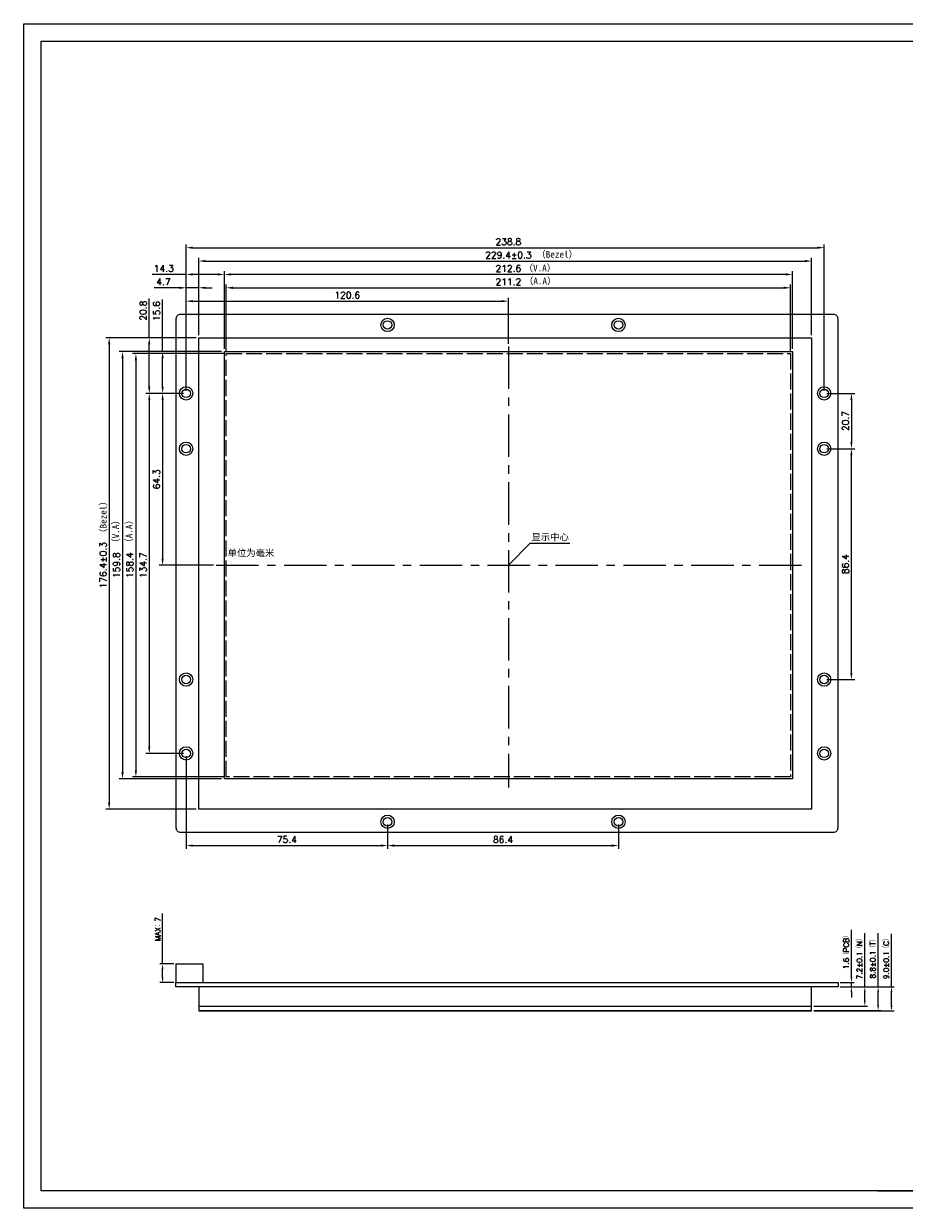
# Model space of a CAD drawing. Header units: millimetres. Extents: x 1418 to 2052, y -1523 to -1079.
# Tile 1 of 2: x 1418 to 1747, y -1523 to -1079. Entities that reach past the tile are written whole.
import ezdxf

# ---------------------------------------------------------------- set-up
doc = ezdxf.new("R2010")
doc.units = ezdxf.units.MM
doc.header["$LTSCALE"] = 0.5
for name, pattern in [('ACAD_ISO02W100', [15, 12, -3]), ('CENTER', [50.8, 31.75, -6.35, 6.35, -6.35]), ('CENTER2', [28.574999, 19.049999, -3.175, 3.175, -3.175])]:
    doc.linetypes.add(name, pattern=pattern)
doc.layers.get('0').update_dxf_attribs({"lineweight": 18})
doc.styles.get("Standard").update_dxf_attribs({"font": 'txt.shx', "bigfont": 'gbcbig.shx'})
doc.dimstyles.new('ISO-25', dxfattribs={"dimtxt": 2.5, "dimasz": 2.5, "dimexe": 1.25, "dimexo": 1, "dimgap": 1, "dimtad": 1, "dimdec": 1, "dimdsep": 46, "dimtxsty": 'Standard', "dimcen": 2.5, "dimdle": 5, "dimadec": 0, "dimazin": 0, "dimtfac": 1, "dimtdec": 1, "dimtmove": 0, "dimatfit": 3, "dimfxl": 0, "dimarcsym": 0})

# ---------------------------------------------------------------- blocks, each defined once
blk = doc.blocks.new('*X3')
for points in [[(1481.2, -1182.83), (1481.2, -1183.67), (1478.7, -1183.25)], [(1596.8, -1182.83), (1596.8, -1183.67), (1599.3, -1183.25)]]:
    blk.add_hatch(color=0).paths.add_polyline_path(points, flags=0)
at = {"color": 0, "linetype": 'Continuous', "lineweight": -2}
for p, q in [((1478.7, -1216.75), (1478.7, -1182)), ((1481.2, -1183.25), (1596.8, -1183.25)), ((1599.3, -1199.22), (1599.3, -1182))]:
    blk.add_line(p, q, dxfattribs=at)
at = {"color": 0, "insert": (1539, -1181), "char_height": 2.5, "width": 28.9286, "attachment_point": 5}
blk.add_mtext('120.6', dxfattribs=at)
blk = doc.blocks.new('*X4')
for points in [[(1469.48, -1220.25), (1470.31, -1220.25), (1469.9, -1217.75)], [(1469.48, -1279.54), (1470.31, -1279.54), (1469.9, -1282.04)]]:
    blk.add_hatch(color=0).paths.add_polyline_path(points, flags=0)
at = {"color": 0, "linetype": 'Continuous', "lineweight": -2}
for p, q in [((1477.7, -1217.75), (1468.65, -1217.75)), ((1469.9, -1220.25), (1469.9, -1279.54)), ((1488.95, -1282.04), (1468.65, -1282.04))]:
    blk.add_line(p, q, dxfattribs=at)
at = {"color": 0, "insert": (1467.65, -1249.9), "char_height": 2.5, "width": 22.5, "attachment_point": 5, "rotation": 90}
blk.add_mtext('64.3', dxfattribs=at)
blk = doc.blocks.new('*X5')
for points in [[(1495.5, -1172.83), (1495.5, -1173.67), (1493, -1173.25)], [(1703.1, -1172.83), (1703.1, -1173.67), (1705.6, -1173.25)]]:
    blk.add_hatch(color=0).paths.add_polyline_path(points, flags=0)
at = {"color": 0, "linetype": 'Continuous', "lineweight": -2}
for p, q in [((1493, -1201.14), (1493, -1172)), ((1703.1, -1173.25), (1495.5, -1173.25)), ((1705.6, -1201.14), (1705.6, -1172))]:
    blk.add_line(p, q, dxfattribs=at)
at = {"color": 0, "insert": (1599.3, -1171), "char_height": 2.5, "width": 30, "attachment_point": 5}
blk.add_mtext('212.6', dxfattribs=at)
blk = doc.blocks.new('*X6')
for points in [[(1496.2, -1177.83), (1496.2, -1178.67), (1493.7, -1178.25)], [(1702.4, -1177.83), (1702.4, -1178.67), (1704.9, -1178.25)]]:
    blk.add_hatch(color=0).paths.add_polyline_path(points, flags=0)
at = {"color": 0, "linetype": 'Continuous', "lineweight": -2}
for p, q in [((1493.7, -1201.84), (1493.7, -1177)), ((1496.2, -1178.25), (1702.4, -1178.25)), ((1704.9, -1201.84), (1704.9, -1177))]:
    blk.add_line(p, q, dxfattribs=at)
at = {"color": 0, "insert": (1599.3, -1176), "char_height": 2.5, "width": 30, "attachment_point": 5}
blk.add_mtext('211.2', dxfattribs=at)
blk = doc.blocks.new('*X7')
for points in [[(1485.9, -1167.83), (1485.9, -1168.67), (1483.4, -1168.25)], [(1710.3, -1167.83), (1710.3, -1168.67), (1712.8, -1168.25)]]:
    blk.add_hatch(color=0).paths.add_polyline_path(points, flags=0)
at = {"color": 0, "linetype": 'Continuous', "lineweight": -2}
for p, q in [((1483.4, -1195.94), (1483.4, -1167)), ((1485.9, -1168.25), (1710.3, -1168.25)), ((1712.8, -1195.94), (1712.8, -1167))]:
    blk.add_line(p, q, dxfattribs=at)
at = {"color": 0, "insert": (1599.3, -1166), "char_height": 2.5, "width": 57.1429, "attachment_point": 5}
blk.add_mtext('229.4%%P0.3', dxfattribs=at)
blk = doc.blocks.new('*X8')
for points in [[(1481.2, -1162.83), (1481.2, -1163.67), (1478.7, -1163.25)], [(1715, -1162.83), (1715, -1163.67), (1717.5, -1163.25)]]:
    blk.add_hatch(color=0).paths.add_polyline_path(points, flags=0)
at = {"color": 0, "linetype": 'Continuous', "lineweight": -2}
for p, q in [((1478.7, -1216.75), (1478.7, -1162)), ((1481.2, -1163.25), (1715, -1163.25)), ((1717.5, -1216.75), (1717.5, -1162))]:
    blk.add_line(p, q, dxfattribs=at)
at = {"color": 0, "insert": (1599.3, -1161), "char_height": 2.5, "width": 30, "attachment_point": 5}
blk.add_mtext('238.8', dxfattribs=at)
blk = doc.blocks.new('*X9')
for points in [[(1481.2, -1172.83), (1481.2, -1173.67), (1478.7, -1173.25)], [(1490.5, -1172.83), (1490.5, -1173.67), (1493, -1173.25)]]:
    blk.add_hatch(color=0).paths.add_polyline_path(points, flags=0)
at = {"color": 0, "linetype": 'Continuous', "lineweight": -2}
for p, q in [((1478.7, -1173.25), (1466.01, -1173.25)), ((1478.7, -1216.75), (1478.7, -1172)), ((1490.5, -1173.25), (1481.2, -1173.25)), ((1493, -1201.14), (1493, -1172))]:
    blk.add_line(p, q, dxfattribs=at)
at = {"color": 0, "insert": (1470.34, -1171), "char_height": 2.5, "width": 21.7857, "attachment_point": 5}
blk.add_mtext('14.3', dxfattribs=at)
blk = doc.blocks.new('*X10')
for points in [[(1476.2, -1177.83), (1476.2, -1178.67), (1478.7, -1178.25)], [(1485.9, -1177.83), (1485.9, -1178.67), (1483.4, -1178.25)]]:
    blk.add_hatch(color=0).paths.add_polyline_path(points, flags=0)
at = {"color": 0, "linetype": 'Continuous', "lineweight": -2}
for p, q in [((1476.2, -1178.25), (1466.7, -1178.25)), ((1478.7, -1216.75), (1478.7, -1177)), ((1483.4, -1178.25), (1478.7, -1178.25)), ((1483.4, -1195.94), (1483.4, -1177)), ((1485.9, -1178.25), (1488.4, -1178.25))]:
    blk.add_line(p, q, dxfattribs=at)
at = {"color": 0, "insert": (1470.2, -1176), "char_height": 2.5, "width": 15.7143, "attachment_point": 5}
blk.add_mtext('4.7', dxfattribs=at)
blk = doc.blocks.new('*X11')
for points in [[(1459.48, -1205.34), (1460.31, -1205.34), (1459.9, -1202.84)], [(1459.48, -1358.74), (1460.31, -1358.74), (1459.9, -1361.24)]]:
    blk.add_hatch(color=0).paths.add_polyline_path(points, flags=0)
at = {"color": 0, "linetype": 'Continuous', "lineweight": -2}
for p, q in [((1492.7, -1202.84), (1458.65, -1202.84)), ((1459.9, -1205.34), (1459.9, -1358.74)), ((1492.7, -1361.24), (1458.65, -1361.24))]:
    blk.add_line(p, q, dxfattribs=at)
at = {"color": 0, "insert": (1457.65, -1282.04), "char_height": 2.5, "width": 29.2857, "attachment_point": 5, "rotation": 90}
blk.add_mtext('158.4', dxfattribs=at)
blk = doc.blocks.new('*X12')
for points in [[(1454.48, -1204.64), (1455.31, -1204.64), (1454.9, -1202.14)], [(1454.48, -1359.44), (1455.31, -1359.44), (1454.9, -1361.94)]]:
    blk.add_hatch(color=0).paths.add_polyline_path(points, flags=0)
at = {"color": 0, "linetype": 'Continuous', "lineweight": -2}
for p, q in [((1492, -1202.14), (1453.65, -1202.14)), ((1454.9, -1204.64), (1454.9, -1359.44)), ((1492, -1361.94), (1453.65, -1361.94))]:
    blk.add_line(p, q, dxfattribs=at)
at = {"color": 0, "insert": (1452.65, -1282.04), "char_height": 2.5, "width": 28.9286, "attachment_point": 5, "rotation": 90}
blk.add_mtext('159.8', dxfattribs=at)
blk = doc.blocks.new('*X13')
for points in [[(1449.48, -1199.44), (1450.31, -1199.44), (1449.9, -1196.94)], [(1449.48, -1370.84), (1450.31, -1370.84), (1449.9, -1373.34)]]:
    blk.add_hatch(color=0).paths.add_polyline_path(points, flags=0)
at = {"color": 0, "linetype": 'Continuous', "lineweight": -2}
for p, q in [((1482.4, -1196.94), (1448.65, -1196.94)), ((1449.9, -1199.44), (1449.9, -1370.84)), ((1482.4, -1373.34), (1448.65, -1373.34))]:
    blk.add_line(p, q, dxfattribs=at)
at = {"color": 0, "insert": (1447.65, -1282.04), "char_height": 2.5, "width": 56.0714, "attachment_point": 5, "rotation": 90}
blk.add_mtext('176.4%%P0.3', dxfattribs=at)
blk = doc.blocks.new('*X14')
for points in [[(1481.2, -1386.53), (1481.2, -1387.37), (1478.7, -1386.95)], [(1551.6, -1386.53), (1551.6, -1387.37), (1554.1, -1386.95)]]:
    blk.add_hatch(color=0).paths.add_polyline_path(points, flags=0)
at = {"color": 0, "linetype": 'Continuous', "lineweight": -2}
for p, q in [((1478.7, -1353.45), (1478.7, -1388.2)), ((1554.1, -1379.05), (1554.1, -1388.2)), ((1481.2, -1386.95), (1551.6, -1386.95))]:
    blk.add_line(p, q, dxfattribs=at)
at = {"color": 0, "insert": (1516.4, -1384.7), "char_height": 2.5, "width": 23.2143, "attachment_point": 5}
blk.add_mtext('75.4', dxfattribs=at)
blk = doc.blocks.new('*X15')
for points in [[(1556.6, -1386.53), (1556.6, -1387.37), (1554.1, -1386.95)], [(1638, -1386.53), (1638, -1387.37), (1640.5, -1386.95)]]:
    blk.add_hatch(color=0).paths.add_polyline_path(points, flags=0)
at = {"color": 0, "linetype": 'Continuous', "lineweight": -2}
for p, q in [((1554.1, -1379.05), (1554.1, -1388.2)), ((1640.5, -1379.05), (1640.5, -1388.2)), ((1556.6, -1386.95), (1638, -1386.95))]:
    blk.add_line(p, q, dxfattribs=at)
at = {"color": 0, "insert": (1597.3, -1384.7), "char_height": 2.5, "width": 23.2143, "attachment_point": 5}
blk.add_mtext('86.4', dxfattribs=at)
blk = doc.blocks.new('*X18')
for points in [[(1464.48, -1220.25), (1465.31, -1220.25), (1464.9, -1217.75)], [(1464.48, -1349.95), (1465.31, -1349.95), (1464.9, -1352.45)]]:
    blk.add_hatch(color=0).paths.add_polyline_path(points, flags=0)
at = {"color": 0, "linetype": 'Continuous', "lineweight": -2}
for p, q in [((1477.7, -1217.75), (1463.65, -1217.75)), ((1464.9, -1220.25), (1464.9, -1349.95)), ((1477.7, -1352.45), (1463.65, -1352.45))]:
    blk.add_line(p, q, dxfattribs=at)
at = {"color": 0, "insert": (1462.65, -1282.04), "char_height": 2.5, "width": 28.9286, "attachment_point": 5, "rotation": 90}
blk.add_mtext('134.7', dxfattribs=at)
blk = doc.blocks.new('*X19')
for points in [[(1727.28, -1220.25), (1728.11, -1220.25), (1727.7, -1217.75)], [(1727.28, -1235.95), (1728.11, -1235.95), (1727.7, -1238.45)]]:
    blk.add_hatch(color=0).paths.add_polyline_path(points, flags=0)
at = {"color": 0, "linetype": 'Continuous', "lineweight": -2}
for p, q in [((1718.5, -1217.75), (1728.95, -1217.75)), ((1727.7, -1220.25), (1727.7, -1235.95)), ((1718.5, -1238.45), (1728.95, -1238.45))]:
    blk.add_line(p, q, dxfattribs=at)
at = {"color": 0, "insert": (1725.45, -1228.1), "char_height": 2.5, "width": 22.8571, "attachment_point": 5, "rotation": 90}
blk.add_mtext('20.7', dxfattribs=at)
blk = doc.blocks.new('*X20')
for points in [[(1727.28, -1240.95), (1728.11, -1240.95), (1727.7, -1238.45)], [(1727.28, -1322.35), (1728.11, -1322.35), (1727.7, -1324.85)]]:
    blk.add_hatch(color=0).paths.add_polyline_path(points, flags=0)
at = {"color": 0, "linetype": 'Continuous', "lineweight": -2}
for p, q in [((1718.5, -1238.45), (1728.95, -1238.45)), ((1727.7, -1322.35), (1727.7, -1240.95)), ((1718.5, -1324.85), (1728.95, -1324.85))]:
    blk.add_line(p, q, dxfattribs=at)
at = {"color": 0, "insert": (1725.45, -1281.65), "char_height": 2.5, "width": 23.2143, "attachment_point": 5, "rotation": 90}
blk.add_mtext('86.4', dxfattribs=at)
blk = doc.blocks.new('*X29')
for points in [[(1469.48, -1204.64), (1470.31, -1204.64), (1469.9, -1202.14)], [(1469.48, -1215.25), (1470.31, -1215.25), (1469.9, -1217.75)]]:
    blk.add_hatch(color=0).paths.add_polyline_path(points, flags=0)
at = {"color": 0, "linetype": 'Continuous', "lineweight": -2}
for p, q in [((1469.9, -1202.14), (1469.9, -1182.63)), ((1492, -1202.14), (1468.65, -1202.14)), ((1469.9, -1215.25), (1469.9, -1204.64)), ((1477.7, -1217.75), (1468.65, -1217.75))]:
    blk.add_line(p, q, dxfattribs=at)
at = {"color": 0, "insert": (1467.65, -1186.96), "char_height": 2.5, "width": 21.7857, "attachment_point": 5, "rotation": 90}
blk.add_mtext('15.6', dxfattribs=at)
blk = doc.blocks.new('*X30')
for points in [[(1464.48, -1199.44), (1465.31, -1199.44), (1464.9, -1196.94)], [(1464.48, -1215.25), (1465.31, -1215.25), (1464.9, -1217.75)]]:
    blk.add_hatch(color=0).paths.add_polyline_path(points, flags=0)
at = {"color": 0, "linetype": 'Continuous', "lineweight": -2}
for p, q in [((1464.9, -1196.94), (1464.9, -1182.25)), ((1482.4, -1196.94), (1463.65, -1196.94)), ((1464.9, -1215.25), (1464.9, -1199.44)), ((1477.7, -1217.75), (1463.65, -1217.75))]:
    blk.add_line(p, q, dxfattribs=at)
at = {"color": 0, "insert": (1462.65, -1186.79), "char_height": 2.5, "width": 22.8571, "attachment_point": 5, "rotation": 90}
blk.add_mtext('20.8', dxfattribs=at)
blk = doc.blocks.new('*X31')
for points in [[(1727.36, -1436.21), (1728.03, -1436.21), (1727.7, -1438.21)], [(1727.36, -1441.81), (1728.03, -1441.81), (1727.7, -1439.81)]]:
    blk.add_hatch(color=0).paths.add_polyline_path(points, flags=0)
at = {"color": 0, "linetype": 'Continuous', "lineweight": -2}
for p, q in [((1727.7, -1436.21), (1727.7, -1418.51)), ((1723.5, -1438.21), (1728.7, -1438.21)), ((1723.5, -1439.81), (1728.7, -1439.81)), ((1727.7, -1439.81), (1727.7, -1438.21)), ((1727.7, -1441.81), (1727.7, -1443.81))]:
    blk.add_line(p, q, dxfattribs=at)
at = {"color": 0, "lineweight": 0, "insert": (1725.75, -1426.36), "char_height": 2, "width": 40, "attachment_point": 5, "rotation": 90}
blk.add_mtext('1.6（PCB）', dxfattribs=at)
blk = doc.blocks.new('*X32')
for points in [[(1732.36, -1441.81), (1733.03, -1441.81), (1732.7, -1439.81)], [(1732.36, -1445.01), (1733.03, -1445.01), (1732.7, -1447.01)]]:
    blk.add_hatch(color=0).paths.add_polyline_path(points, flags=0)
at = {"color": 0, "linetype": 'Continuous', "lineweight": -2}
for p, q in [((1732.7, -1439.81), (1732.7, -1419.78)), ((1723.5, -1439.81), (1733.7, -1439.81)), ((1732.7, -1445.01), (1732.7, -1441.81)), ((1713.6, -1447.01), (1733.7, -1447.01))]:
    blk.add_line(p, q, dxfattribs=at)
at = {"color": 0, "lineweight": 0, "insert": (1730.75, -1428.79), "char_height": 2, "width": 50.8571, "attachment_point": 5, "rotation": 90}
blk.add_mtext('7.2%%P0.1（N）', dxfattribs=at)
blk = doc.blocks.new('*X33')
for points in [[(1737.36, -1441.81), (1738.03, -1441.81), (1737.7, -1439.81)], [(1737.36, -1446.61), (1738.03, -1446.61), (1737.7, -1448.61)]]:
    blk.add_hatch(color=0).paths.add_polyline_path(points, flags=0)
at = {"color": 0, "linetype": 'Continuous', "lineweight": -2}
for p, q in [((1737.7, -1439.81), (1737.7, -1419.78)), ((1723.5, -1439.81), (1738.7, -1439.81)), ((1737.7, -1446.61), (1737.7, -1441.81)), ((1713.6, -1448.61), (1738.7, -1448.61))]:
    blk.add_line(p, q, dxfattribs=at)
at = {"color": 0, "lineweight": 0, "insert": (1735.75, -1428.79), "char_height": 2, "width": 49.1429, "attachment_point": 5, "rotation": 90}
blk.add_mtext('8.8%%P0.1（T）', dxfattribs=at)
blk = doc.blocks.new('*X34')
for points in [[(1469.56, -1433.21), (1470.23, -1433.21), (1469.9, -1431.21)], [(1469.56, -1436.21), (1470.23, -1436.21), (1469.9, -1438.21)]]:
    blk.add_hatch(color=0).paths.add_polyline_path(points, flags=0)
at = {"color": 0, "linetype": 'Continuous', "lineweight": -2}
for p, q in [((1469.9, -1431.21), (1469.9, -1412.33)), ((1474.1, -1431.21), (1468.9, -1431.21)), ((1469.9, -1436.21), (1469.9, -1433.21)), ((1474.1, -1438.21), (1468.9, -1438.21))]:
    blk.add_line(p, q, dxfattribs=at)
at = {"color": 0, "lineweight": 0, "insert": (1468.07, -1418.23), "char_height": 2, "width": 26.5714, "attachment_point": 5, "rotation": 90}
blk.add_mtext('MAX：7', dxfattribs=at)
blk = doc.blocks.new('*X35')
for points in [[(1742.36, -1441.81), (1743.03, -1441.81), (1742.7, -1439.81)], [(1742.36, -1446.81), (1743.03, -1446.81), (1742.7, -1448.81)]]:
    blk.add_hatch(color=0).paths.add_polyline_path(points, flags=0)
at = {"color": 0, "linetype": 'Continuous', "lineweight": -2}
for p, q in [((1742.7, -1439.81), (1742.7, -1419.94)), ((1723.5, -1439.81), (1743.7, -1439.81)), ((1742.7, -1446.81), (1742.7, -1441.81)), ((1713.6, -1448.81), (1743.7, -1448.81))]:
    blk.add_line(p, q, dxfattribs=at)
at = {"color": 0, "lineweight": 0, "insert": (1740.75, -1428.79), "char_height": 2, "width": 50.5714, "attachment_point": 5, "rotation": 90}
blk.add_mtext('9.0%%P0.1（C）', dxfattribs=at)

msp = doc.modelspace()

# ---------------------------------------------------------------- linework, layer by layer
at = {"linetype": 'CENTER'}
for p, q in [((1599.3, -1200.215), (1599.3, -1365.253)), ((1489.952, -1282.044), (1708.954, -1282.044))]:
    msp.add_line(p, q, dxfattribs=at)
at = {"lineweight": 0}
for p, q in [((1599.3, -1282.044), (1607.521, -1273.833)), ((1607.521, -1273.833), (1622.29, -1273.833)), ((1474.895, -1431.21), (1484.895, -1431.21)), ((1474.895, -1431.21), (1474.895, -1438.21)), ((1484.895, -1431.21), (1484.895, -1438.21))]:
    msp.add_line(p, q, dxfattribs=at)
for p, q in [((1483.4, -1447.01), (1483.4, -1448.61)), ((1483.4, -1448.61), (1712.8, -1448.61)), ((1483.4, -1448.61), (1483.4, -1448.81)), ((1483.4, -1448.81), (1712.8, -1448.81)), ((1712.8, -1448.61), (1712.8, -1447.01)), ((1712.8, -1448.81), (1712.8, -1448.61)), ((1737.578, -1516.144), (1902.672, -1516.144))]:
    msp.add_line(p, q)
for points in [[(1417.903, -1079.431), (2051.92, -1079.431), (2051.92, -1522.674), (1417.903, -1522.674)], [(2045.39, -1516.144), (1424.403, -1516.144), (1424.403, -1085.931), (2045.39, -1085.931)], [(1483.4, -1196.944), (1712.8, -1196.944), (1712.8, -1373.344), (1483.4, -1373.344)], [(1493, -1202.144), (1705.6, -1202.144), (1705.6, -1361.944), (1493, -1361.944)], [(1474.895, -1438.21), (1722.695, -1438.21), (1722.695, -1439.81), (1474.895, -1439.81)], [(1712.8, -1439.81), (1483.4, -1439.81), (1483.4, -1447.01), (1712.8, -1447.01)]]:
    msp.add_lwpolyline(points, close=True)
msp.add_lwpolyline([(1476.595, -1381.949), (1720.995, -1381.949, 0.4142136), (1722.695, -1380.249), (1722.695, -1189.949, 0.4142136), (1720.995, -1188.249), (1476.595, -1188.249, 0.4142136), (1474.895, -1189.949), (1474.895, -1380.249, 0.4142136)], format="xyb", close=True)
at = {"color": 1, "linetype": 'ACAD_ISO02W100'}
msp.add_lwpolyline([(1493.7, -1202.844), (1704.9, -1202.844), (1704.9, -1361.244), (1493.7, -1361.244)], close=True, dxfattribs=at)
for centre, radius in [((1554.095, -1192.149), 2.5), ((1554.095, -1192.149), 1.6), ((1640.495, -1192.149), 2.5), ((1640.495, -1192.149), 1.6), ((1478.695, -1217.749), 2.5), ((1478.695, -1217.749), 1.6), ((1717.495, -1217.749), 2.5), ((1717.495, -1217.749), 1.6), ((1478.695, -1238.449), 2.5), ((1717.495, -1238.449), 2.5), ((1478.695, -1238.449), 1.6), ((1717.495, -1238.449), 1.6), ((1478.695, -1324.849), 2.5), ((1478.695, -1324.849), 1.6), ((1717.495, -1324.849), 2.5), ((1717.495, -1324.849), 1.6), ((1478.695, -1352.449), 2.5), ((1478.695, -1352.449), 1.6), ((1717.495, -1352.449), 2.5), ((1717.495, -1352.449), 1.6), ((1554.095, -1378.049), 2.5), ((1554.095, -1378.049), 1.6), ((1640.495, -1378.049), 2.5), ((1640.495, -1378.049), 1.6)]:
    msp.add_circle(centre, radius)

# ---------------------------------------------------------------- texts
at = {"lineweight": 0, "char_height": 2.5, "attachment_point": 1}
for s, insert, width in [('{\\fSimSun|b0|i0|c134|p49;（Bezel）}', (1609.805, -1164.485), 21.73575), ('{\\fSimSun|b0|i0|c134|p49;（V.A）}', (1605.057, -1169.601), 23.07878), ('{\\fSimSun|b0|i0|c134|p49;\\C1;（A.A）}', (1605.164, -1174.461), 21.73575), ('{\\fSimSun|b0|i0|c134|p49;显示中心}', (1607.943, -1270.279), 21.73575), ('{\\fSimSun|b0|i0|c134|p49;单位为毫米}', (1494.226, -1276.223), 47.99899)]:
    msp.add_mtext(s, dxfattribs=dict(at, insert=insert, width=width))
at = {"lineweight": 0, "insert": (1446.401, -1271.794), "char_height": 2.5, "width": 21.85851, "attachment_point": 1, "rotation": 90}
msp.add_mtext('{\\fSimSun|b0|i0|c134|p49;（Bezel）}', dxfattribs=at)
at = {"linetype": 'CENTER2', "lineweight": 0, "insert": (1451.112, -1275.492), "char_height": 2.5, "width": 24.54008, "attachment_point": 1, "rotation": 90}
msp.add_mtext('{\\fSimSun|b0|i0|c134|p49;（V.A）}', dxfattribs=at)
at = {"color": 1, "linetype": 'CENTER2', "lineweight": 0, "insert": (1456.088, -1275.45), "char_height": 2.5, "width": 21.85851, "attachment_point": 1, "rotation": 90}
msp.add_mtext('{\\fSimSun|b0|i0|c134|p49;（A.A）}', dxfattribs=at)

# ---------------------------------------------------------------- dimensions: what is measured, and where the dimension line sits
for base, p1, p2, text, picture, middle in [((1717.495, -1163.249), (1478.695, -1217.749), (1717.495, -1217.749), '238.8', '*X8', (1599.3, -1163.249)), ((1712.8, -1168.249), (1483.4, -1196.944), (1712.8, -1196.944), '229.4%%P0.3', '*X7', (1599.3, -1168.249)), ((1493, -1173.249), (1478.695, -1217.749), (1493, -1202.144), '14.3', '*X9', (1470.34, -1173.249)), ((1493, -1173.249), (1705.6, -1202.144), (1493, -1202.144), '212.6', '*X5', (1599.3, -1173.249)), ((1483.4, -1178.249), (1478.695, -1217.749), (1483.4, -1196.944), '4.7', '*X10', (1470.195, -1178.249)), ((1599.3, -1183.249), (1478.695, -1217.749), (1599.3, -1200.215), '120.6', '*X3', (1538.998, -1183.249)), ((1554.095, -1386.949), (1478.695, -1352.449), (1554.095, -1378.049), '75.4', '*X14', (1516.395, -1386.949)), ((1640.495, -1386.949), (1554.095, -1378.049), (1640.495, -1378.049), '86.4', '*X15', (1597.295, -1386.949))]:
    dim = msp.add_linear_dim(base=base, p1=p1, p2=p2, text=text, dimstyle='ISO-25', override={"dimsah": 1, "dimtolj": 1, "dimarcsym": 1})
    dim.commit()
    dim.dimension.update_dxf_attribs({"geometry": picture, "text_midpoint": middle, "dimtype": 160})
at = {"color": 1}
dim = msp.add_linear_dim(base=(1704.9, -1178.249), p1=(1493.7, -1202.844), p2=(1704.9, -1202.844), text='211.2', dimstyle='ISO-25', override={"dimsah": 1, "dimtolj": 1, "dimarcsym": 1}, dxfattribs=at)
dim.commit()
dim.dimension.update_dxf_attribs({"geometry": '*X6', "text_midpoint": (1599.3, -1178.249), "dimtype": 160})
for base, p1, p2, text, picture, middle in [((1464.895, -1196.944), (1478.695, -1217.749), (1483.4, -1196.944), '20.8', '*X30', (1464.895, -1186.792)), ((1469.895, -1217.749), (1493, -1202.144), (1478.695, -1217.749), '15.6', '*X29', (1469.895, -1186.965)), ((1449.895, -1373.344), (1483.4, -1196.944), (1483.4, -1373.344), '176.4%%P0.3', '*X13', (1449.895, -1282.044)), ((1454.895, -1361.944), (1493, -1202.144), (1493, -1361.944), '159.8', '*X12', (1454.895, -1282.044)), ((1464.895, -1352.449), (1478.695, -1217.749), (1478.695, -1352.449), '134.7', '*X18', (1464.895, -1282.044)), ((1469.895, -1282.044), (1478.695, -1217.749), (1489.952, -1282.044), '64.3', '*X4', (1469.895, -1249.896)), ((1727.695, -1238.449), (1717.495, -1217.749), (1717.495, -1238.449), '20.7', '*X19', (1727.695, -1228.099)), ((1727.695, -1238.449), (1717.495, -1324.849), (1717.495, -1238.449), '86.4', '*X20', (1727.695, -1281.649))]:
    dim = msp.add_linear_dim(base=base, p1=p1, p2=p2, angle=90, text=text, dimstyle='ISO-25', override={"dimsah": 1, "dimtolj": 1, "dimarcsym": 1})
    dim.commit()
    dim.dimension.update_dxf_attribs({"geometry": picture, "text_midpoint": middle, "dimtype": 160})
dim = msp.add_linear_dim(base=(1459.895, -1361.244), p1=(1493.7, -1202.844), p2=(1493.7, -1361.244), angle=90, text='158.4', dimstyle='ISO-25', override={"dimsah": 1, "dimtolj": 1, "dimarcsym": 1}, dxfattribs=at)
dim.commit()
dim.dimension.update_dxf_attribs({"geometry": '*X11', "text_midpoint": (1459.895, -1282.044), "dimtype": 160})
at = {"lineweight": 0}
for base, p1, p2, text, override, picture, middle in [((1469.895, -1438.21), (1474.895, -1431.21), (1474.895, -1438.21), 'MAX：7', {"dimscale": 0.8, "dimsah": 1, "dimtolj": 1, "dimarcsym": 1}, '*X34', (1469.895, -1418.229)), ((1732.695, -1447.01), (1722.695, -1439.81), (1712.8, -1447.01), '7.2%%P0.1（N）', {"dimscale": 0.8, "dimsah": 1, "dimtolj": 1, "dimarcsym": 1}, '*X32', (1732.695, -1428.793)), ((1742.695, -1448.81), (1722.695, -1439.81), (1712.8, -1448.81), '9.0%%P0.1（C）', {"dimscale": 0.8, "dimdec": 2, "dimsah": 1, "dimtolj": 1, "dimarcsym": 1}, '*X35', (1742.695, -1428.793)), ((1737.695, -1448.61), (1722.695, -1439.81), (1712.8, -1448.61), '8.8%%P0.1（T）', {"dimscale": 0.8, "dimsah": 1, "dimtolj": 1, "dimarcsym": 1}, '*X33', (1737.695, -1428.793)), ((1727.695, -1439.81), (1722.695, -1438.21), (1722.695, -1439.81), '1.6（PCB）', {"dimscale": 0.8, "dimsah": 1, "dimtolj": 1, "dimarcsym": 1}, '*X31', (1727.695, -1426.36))]:
    dim = msp.add_linear_dim(base=base, p1=p1, p2=p2, angle=90, text=text, dimstyle='ISO-25', override=override, dxfattribs=at)
    dim.commit()
    dim.dimension.update_dxf_attribs({"geometry": picture, "text_midpoint": middle, "dimtype": 160})

doc.saveas('drawing.dxf')
